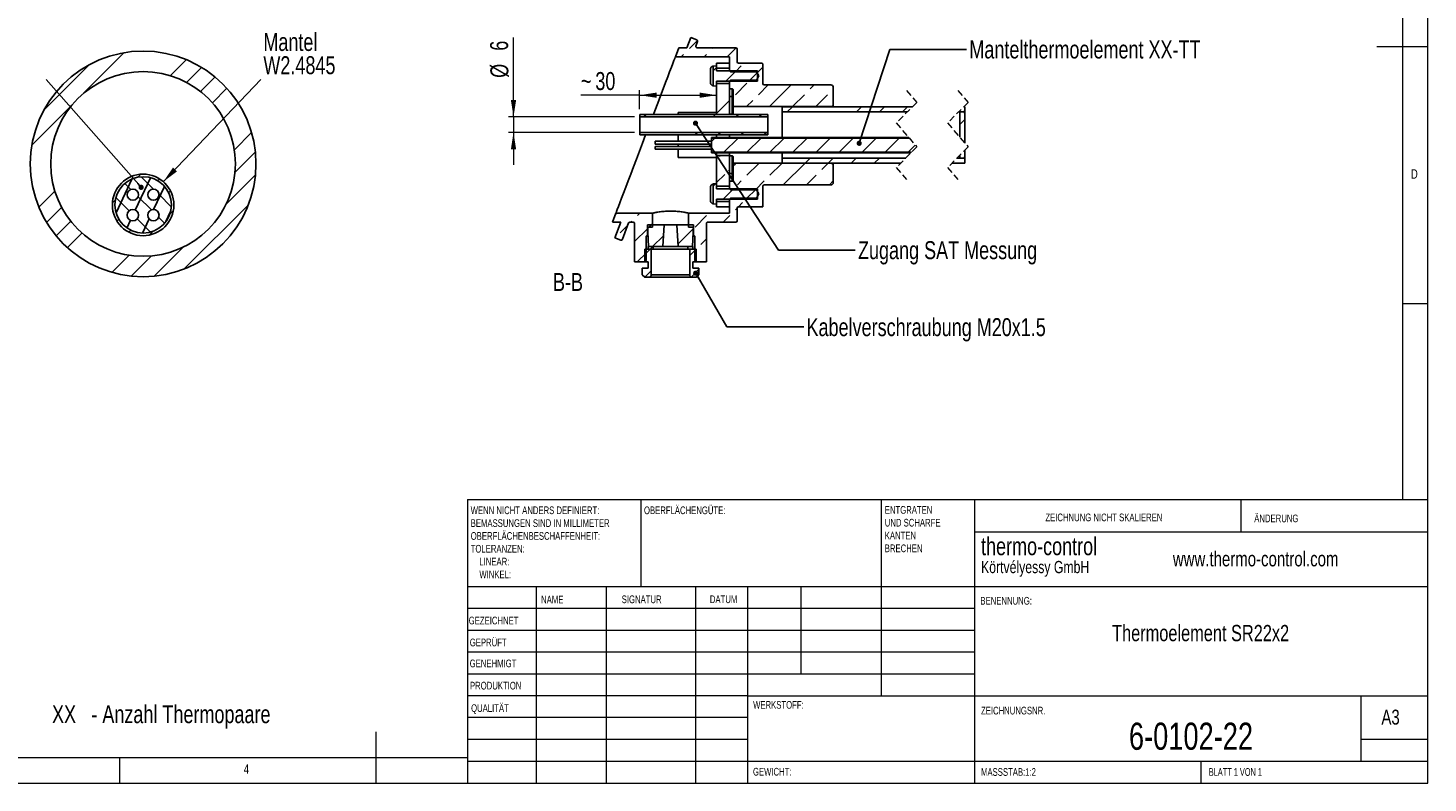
# Model space of a CAD drawing. Header units: millimetres. Extents: x 5 to 415, y 5 to 292.
# Tile 2 of 3: x 142 to 415, y 5 to 152. Entities that reach past the tile are written whole.
import ezdxf

# ---------------------------------------------------------------- set-up
doc = ezdxf.new("R2010")
doc.units = ezdxf.units.MM
doc.linetypes.add('HIDDEN', pattern=[1.905, 1.27, -0.635])
doc.styles.add('SLDTEXTSTYLE0', font='TXT', dxfattribs={"width": 0.75})
doc.styles.add('SLDTEXTSTYLE1', font='TXT', dxfattribs={"width": 0.692308})
doc.dimstyles.new('SLDDIMSTYLE0', dxfattribs={"dimtxt": 3.5, "dimasz": 3.302, "dimexe": 0, "dimexo": 0.0625, "dimgap": 0.875, "dimtad": 1, "dimdec": 3, "dimlfac": 2, "dimrnd": 1e-09, "dimzin": 12, "dimdsep": 46, "dimtxsty": 'SLDTEXTSTYLE0', "dimsah": 1, "dimcen": 0.09, "dimadec": 0, "dimazin": 3, "dimtfac": 1, "dimtdec": 3, "dimtofl": 0, "dimtmove": 0, "dimatfit": 3, "dimfxl": 1, "dimfrac": 2, "dimtolj": 1, "dimtzin": 12, "dimarcsym": 0})
doc.dimstyles.new('SLDDIMSTYLE1', dxfattribs={"dimtxt": 0.18, "dimasz": 1.016, "dimexe": 0, "dimexo": 0.0625, "dimgap": 0, "dimtad": 0, "dimtih": 1, "dimtoh": 1, "dimdec": 0, "dimrnd": 1e-09, "dimzin": 0, "dimdsep": 46, "dimtxsty": 'Standard', "dimblk1": 'DOT', "dimblk2": 'DOT', "dimsah": 1, "dimcen": 0.09, "dimadec": 0, "dimazin": 0, "dimtfac": 1.016, "dimtdec": 0, "dimtofl": 0, "dimtmove": 0, "dimatfit": 3, "dimldrblk": 'DOT', "dimfxl": 1, "dimfrac": 2, "dimtolj": 1, "dimtzin": 0, "dimarcsym": 0})
doc.dimstyles.new('SLDDIMSTYLE2', dxfattribs={"dimtxt": 0.18, "dimasz": 3.302, "dimexe": 0, "dimexo": 0.0625, "dimgap": 0, "dimtad": 0, "dimtih": 1, "dimtoh": 1, "dimdec": 0, "dimrnd": 1e-09, "dimzin": 0, "dimdsep": 46, "dimtxsty": 'Standard', "dimsah": 1, "dimcen": 0.09, "dimadec": 0, "dimazin": 0, "dimtfac": 3.302, "dimtdec": 0, "dimtofl": 0, "dimtmove": 0, "dimatfit": 3, "dimfxl": 1, "dimfrac": 2, "dimtolj": 1, "dimtzin": 0, "dimarcsym": 0})
doc.dimstyles.new('SLDDIMSTYLE3', dxfattribs={"dimtxt": 3.5, "dimasz": 3.302, "dimexe": 0, "dimexo": 0.0625, "dimgap": 0.875, "dimtad": 1, "dimdec": 3, "dimlfac": 2, "dimrnd": 1e-09, "dimzin": 12, "dimdsep": 46, "dimtxsty": 'SLDTEXTSTYLE0', "dimsah": 1, "dimcen": 0.09, "dimadec": 0, "dimazin": 3, "dimtfac": 1, "dimtdec": 3, "dimtmove": 0, "dimatfit": 0, "dimfxl": 1, "dimfrac": 2, "dimtolj": 1, "dimtzin": 12, "dimarcsym": 0})

# ---------------------------------------------------------------- blocks, each defined once
blk = doc.blocks.new('_Dot')
at = {"color": 0, "linetype": 'ByBlock', "lineweight": -2}
blk.add_line((-0.5, 0), (-1, 0), dxfattribs=at)
at = {"color": 0, "linetype": 'ByBlock', "const_width": 0.5}
blk.add_lwpolyline([(-0.25, 0, 1), (0.25, 0, 1)], format="xyb", close=True, dxfattribs=at)
blk = doc.blocks.new('_D_2')
at = {"color": 7, "linetype": 'Continuous', "lineweight": 0}
for p, q in [((236.74, 134.85), (236.74, 150.36)), ((260.33, 134.85), (235.74, 134.85)), ((236.74, 134.85), (236.74, 131.85)), ((260.33, 131.85), (235.74, 131.85)), ((236.74, 131.85), (236.74, 125.5))]:
    blk.add_line(p, q, dxfattribs=at)
at = {"color": 7, "linetype": 'Continuous', "lineweight": 18}
for points in [[(236.74, 134.85), (237.25, 138.15), (236.23, 138.15)], [(236.74, 131.85), (236.23, 128.55), (237.25, 128.55)]]:
    blk.add_solid(points, dxfattribs=at)
at = {"color": 7, "linetype": 'Continuous', "lineweight": 18, "char_height": 3.5, "attachment_point": 1, "rotation": 90, "style": 'SLDTEXTSTYLE0'}
for s, insert in [('6', (232.18, 147.77)), ('%%c', (232.23, 142.49))]:
    blk.add_mtext(s, dxfattribs=dict(at, insert=insert))
blk = doc.blocks.new('_D_3')
at = {"color": 7, "linetype": 'Continuous', "lineweight": 0}
for p, q in [((261.33, 136.35), (261.33, 140.1)), ((261.33, 139.1), (249.86, 139.1)), ((261.33, 139.1), (276.33, 139.1))]:
    blk.add_line(p, q, dxfattribs=at)
at = {"color": 7, "linetype": 'Continuous', "lineweight": 18}
for points in [[(261.33, 139.1), (264.63, 138.59), (264.63, 139.61)], [(276.33, 139.1), (273.03, 139.61), (273.03, 138.59)]]:
    blk.add_solid(points, dxfattribs=at)
at = {"color": 7, "linetype": 'Continuous', "lineweight": 18, "char_height": 3.5, "attachment_point": 1, "style": 'SLDTEXTSTYLE0'}
for s, insert in [('~', (249.86, 143.61)), ('30', (252.69, 143.61))]:
    blk.add_mtext(s, dxfattribs=dict(at, insert=insert))
blk = doc.blocks.new('SW_HATCH_0')
at = {"color": 0, "linetype": 'Continuous', "lineweight": 18}
for p, q in [((-53.72, 13.8), (-52.14, 15.38)), ((-49.23, 13.8), (-49.07, 13.96)), ((-44.59, 13.95), (-46.33, 12.21)), ((-55.31, 12.21), (-54.84, 12.67)), ((-50.82, 12.21), (-50.35, 12.67)), ((-48.41, 10.13), (-49.11, 9.43)), ((-44.59, 9.46), (-46.59, 7.46)), ((-44.76, 9.28), (-43.62, 10.43)), ((-40.41, 9.15), (-42.1, 7.46)), ((-40.51, 9.04), (-39.41, 10.15)), ((-44.74, 4.81), (-42.5, 7.06)), ((-40.25, 4.81), (-38.36, 6.71)), ((-33.86, 6.71), (-38.09, 2.48)), ((-30.15, 5.94), (-29.37, 6.71)), ((-45.91, 3.65), (-48.41, 1.15)), ((-42.58, 2.48), (-41.37, 3.69)), ((-33.52, 2.57), (-31.27, 4.81)), ((-29.03, 2.57), (-26.78, 4.81)), ((-62.07, 0.96), (-62.57, 0.46)), ((-48.6, 0.96), (-49.1, 0.46)), ((-44.11, 0.96), (-44.61, 0.46)), ((-39.62, 0.96), (-40.12, 0.46)), ((-33.63, 2.46), (-34.63, 1.46)), ((-20.16, 2.46), (-21.16, 1.46)), ((-15.67, 2.46), (-16.67, 1.46)), ((-11.18, 2.46), (-12.18, 1.46)), ((0, 0), (-1, -1)), ((-52.1, -2.54), (-52.6, -3.04)), ((-47.61, -2.54), (-48.11, -3.04)), ((-43.12, -2.54), (-43.62, -3.04)), ((-38.63, -2.54), (-39.13, -3.04)), ((-48.73, -3.67), (-49.41, -4.34)), ((-48.61, -3.54), (-48.73, -3.67)), ((-44.24, -3.67), (-46.99, -6.42)), ((-44.12, -3.54), (-44.24, -3.67)), ((-39.75, -3.67), (-42.5, -6.42)), ((-39.63, -3.54), (-39.75, -3.67)), ((-35.26, -3.67), (-38.01, -6.42)), ((-35.14, -3.54), (-35.26, -3.67)), ((-30.77, -3.67), (-33.52, -6.42)), ((-30.65, -3.54), (-30.77, -3.67)), ((-26.28, -3.67), (-29.03, -6.42)), ((-26.16, -3.54), (-26.28, -3.67)), ((-21.79, -3.67), (-24.54, -6.42)), ((-21.67, -3.54), (-21.79, -3.67)), ((-17.3, -3.67), (-20.05, -6.42)), ((-17.18, -3.54), (-17.3, -3.67)), ((-12.81, -3.67), (-15.56, -6.42)), ((-12.69, -3.54), (-12.81, -3.67)), ((-9.68, -5.03), (-11.07, -6.42)), ((0, -4.49), (-0.08, -4.57)), ((-47.62, -7.04), (-47.83, -7.26)), ((-46.99, -6.42), (-47.12, -6.54)), ((-42.5, -6.42), (-42.63, -6.54)), ((-38.01, -6.42), (-38.14, -6.54)), ((-33.52, -6.42), (-33.65, -6.54)), ((-30.16, -7.54), (-31.16, -8.54)), ((-29.03, -6.42), (-29.16, -6.54)), ((-25.67, -7.54), (-26.67, -8.54)), ((-24.54, -6.42), (-24.67, -6.54)), ((-21.18, -7.54), (-22.18, -8.54)), ((-20.05, -6.42), (-20.18, -6.54)), ((-16.69, -7.54), (-17.69, -8.54)), ((-15.56, -6.42), (-15.69, -6.54)), ((-11.07, -6.42), (-11.2, -6.54)), ((-46.82, -10.74), (-48.41, -12.32)), ((-45.91, -9.82), (-46.1, -10.01)), ((-45.16, -9.07), (-44.74, -8.66)), ((-42.5, -10.9), (-40.25, -8.66)), ((-38.01, -10.9), (-35.76, -8.66)), ((-31.18, -8.57), (-35.41, -12.79)), ((-30.92, -12.79), (-29.03, -10.9)), ((-27.9, -9.78), (-26.69, -8.57)), ((-48.65, -12.56), (-49.11, -13.02)), ((-45.14, -13.54), (-47.14, -15.54)), ((-45.31, -13.72), (-45.08, -13.49)), ((-44.36, -12.76), (-43.62, -12.02)), ((-40.65, -13.54), (-42.62, -15.52)), ((-40.82, -13.72), (-39.13, -12.02)), ((-26.43, -12.79), (-25.66, -12.02)), ((-44.15, -17.04), (-43.35, -16.24)), ((-42.62, -15.52), (-42.5, -15.39)), ((-68.18, -18.62), (-67.85, -18.29)), ((-63.82, -18.76), (-63.36, -18.29)), ((-52.6, -21), (-50.35, -18.76)), ((-47.15, -20.04), (-45.86, -18.76)), ((-44.74, -17.64), (-44.41, -17.3)), ((-39.41, -16.79), (-39.66, -17.04)), ((-67.19, -22.13), (-65.75, -20.69)), ((-65.11, -20.04), (-64.95, -19.88)), ((-61.91, -21.33), (-64.41, -23.83)), ((-61.12, -20.54), (-61.87, -21.29)), ((-60.91, -20.33), (-61.62, -21.04)), ((-52.95, -21.36), (-55.96, -24.36)), ((-58.77, -22.68), (-60.88, -24.79)), ((-51.48, -24.37), (-50.41, -23.3)), ((-63.82, -27.74), (-62.16, -26.07)), ((-61.38, -25.29), (-62.41, -26.32)), ((-60.88, -24.79), (-61.38, -25.29)), ((-52.41, -25.3), (-53.66, -26.55)), ((-52.66, -25.55), (-52.6, -25.49)), ((-61.16, -29.56), (-62.39, -30.79)), ((-51.91, -29.29), (-52.75, -30.14)), ((-52.9, -30.29), (-53.36, -30.75))]:
    blk.add_line(p, q, dxfattribs=at)

msp = doc.modelspace()

# ---------------------------------------------------------------- hatches: boundary and pattern name
at = {"linetype": 'Continuous', "lineweight": 18}
h = msp.add_hatch(dxfattribs=at)
h.set_pattern_fill('DIN 201 Stahl und Stahlguss', style=0, pattern_type=2)
h.set_pattern_definition([(45, (0, 0), (-13.4704, 13.4704), []), (45, (4.49, 0), (-13.4704, 13.4704), []), (45, (8.98, 0), (-13.4704, 13.4704), []), (45, (13.47, 0), (-13.4704, 13.4704), [])])
edge = h.paths.add_edge_path(flags=0)
edge.add_arc((164.5412, 125.70677), 22, 0, 360)
edge = h.paths.add_edge_path(flags=0)
edge.add_arc((164.5412, 125.70677), 18, 0, 360)
h = msp.add_hatch(dxfattribs=at)
h.set_pattern_fill('ANSI31', style=0)
edge = h.paths.add_edge_path(flags=0)
edge.add_arc((164.5412, 117.70677), 6, 0, 360)
edge = h.paths.add_edge_path(flags=0)
edge.add_arc((164.5412, 117.70677), 5.5, 0, 360)
h = msp.add_hatch(dxfattribs=at)
h.set_pattern_fill('ANSI31', angle=90, style=0)
edge = h.paths.add_edge_path(flags=0)
edge.add_arc((164.5412, 117.70677), 5.5, 0, 360)
edge = h.paths.add_edge_path(flags=0)
edge.add_arc((166.5412, 115.70677), 1.1, 0, 360)
edge = h.paths.add_edge_path(flags=0)
edge.add_arc((162.5412, 115.70677), 1.1, 0, 360)
edge = h.paths.add_edge_path(flags=0)
edge.add_arc((162.5412, 119.70677), 1.1, 0, 360)
edge = h.paths.add_edge_path(flags=0)
edge.add_arc((166.5412, 119.70677), 1.1, 0, 360)
at = {"linetype": 'Continuous'}
h = msp.add_hatch(dxfattribs=at)
h.set_pattern_fill('ANSI31', angle=20, style=0)
edge = h.paths.add_edge_path(flags=0)
edge.add_arc((164.5412, 117.70677), 5.5, 0, 360)
edge = h.paths.add_edge_path(flags=0)
edge.add_arc((162.5412, 119.70677), 1.1, 0, 360)
edge = h.paths.add_edge_path(flags=0)
edge.add_arc((166.5412, 115.70677), 1.1, 0, 360)
edge = h.paths.add_edge_path(flags=0)
edge.add_arc((162.5412, 115.70677), 1.1, 0, 360)
edge = h.paths.add_edge_path(flags=0)
edge.add_arc((166.5412, 119.70677), 1.1, 0, 360)
at = {"linetype": 'Continuous', "lineweight": 18}
h = msp.add_hatch(dxfattribs=at)
h.set_pattern_fill('ANSI31', style=0)
edge = h.paths.add_edge_path(flags=0)
edge.add_arc((162.5412, 119.70677), 1.1, 0, 360)
h = msp.add_hatch(dxfattribs=at)
h.set_pattern_fill('ANSI31', style=0)
edge = h.paths.add_edge_path(flags=0)
edge.add_arc((166.5412, 119.70677), 1.1, 0, 360)
h = msp.add_hatch(dxfattribs=at)
h.set_pattern_fill('ANSI31', style=0)
edge = h.paths.add_edge_path(flags=0)
edge.add_arc((162.5412, 115.70677), 1.1, 0, 360)
h = msp.add_hatch(dxfattribs=at)
h.set_pattern_fill('ANSI31', style=0)
edge = h.paths.add_edge_path(flags=0)
edge.add_arc((166.5412, 115.70677), 1.1, 0, 360)

# ---------------------------------------------------------------- linework, layer by layer
at = {"color": 7, "linetype": 'Continuous', "lineweight": 18}
for p, q in [((415, 5), (415, 292)), ((410, 287), (410, 60.25)), ((415, 148.5), (405, 148.5)), ((410, 98.5), (415, 98.5)), ((227.8, 60.25), (415, 60.25)), ((227.8, 60.25), (227.8, 5)), ((261.6, 43.25), (261.6, 60.25)), ((308.4, 60.25), (308.4, 22)), ((326.6, 60.25), (326.6, 5)), ((378.6, 53.875), (378.6, 60.25)), ((415, 53.875), (326.6, 53.875)), ((415, 43.25), (227.8, 43.25)), ((241.1444, 43.25), (241.1444, 5)), ((254.79095, 43.25), (254.79095, 5)), ((272.19893, 43.25), (272.19893, 5)), ((282.4, 5), (282.4, 43.25)), ((292.8, 26.25), (292.8, 43.25)), ((326.6, 39), (227.8, 39)), ((326.6, 34.75), (227.8, 34.75)), ((326.6, 30.5), (227.8, 30.5)), ((326.6, 26.25), (227.8, 26.25)), ((282.4, 22), (227.8, 22)), ((282.4, 22), (415, 22)), ((402, 9.25), (402, 22)), ((282.4, 17.74993), (227.8, 17.74993)), ((210, 5), (210, 15)), ((282.4, 13.5), (227.8, 13.5)), ((415, 13.5), (402, 13.5)), ((10, 10), (227.8, 10)), ((160, 5), (160, 10)), ((227.8, 9.25), (415, 9.25)), ((370.8, 5), (370.8, 9.25)), ((5, 5), (415, 5))]:
    msp.add_line(p, q, dxfattribs=at)
at = {"color": 7, "linetype": 'Continuous', "lineweight": 25}
for p, q in [((270.55419, 148.3493), (271.30674, 150.32885)), ((271.30674, 150.32885), (272.47515, 149.88467)), ((268.94947, 148.3493), (268.28417, 146.5993)), ((270.55419, 148.3493), (268.94947, 148.3493)), ((272.28774, 148.68814), (272.62001, 149.56215)), ((280.08259, 148.3493), (272.52142, 148.3493)), ((280.33259, 145.5993), (280.33259, 148.0993)), ((268.28417, 146.5993), (278.83259, 146.5993)), ((275.63259, 140.91248), (275.63259, 144.78613)), ((275.6803, 144.79223), (276.33259, 144.8493)), ((276.33259, 144.3493), (276.33259, 145.3493)), ((278.83259, 145.3493), (276.33259, 145.3493)), ((276.33259, 143.8493), (276.33259, 144.8493)), ((278.83259, 143.8618), (278.83259, 146.5993)), ((278.83259, 144.3493), (278.83259, 145.3493)), ((285.08259, 145.3493), (280.58259, 145.3493)), ((285.33259, 145.0993), (285.33259, 141.3493)), ((275.13259, 144.16545), (275.13259, 141.54314)), ((276.33259, 144.3493), (278.83259, 144.3493)), ((276.33259, 143.8493), (284.33259, 143.8493)), ((278.83259, 143.8618), (279.02009, 143.6743)), ((278.83259, 143.8618), (278.83259, 143.8493)), ((279.02009, 142.0243), (278.83259, 141.8368)), ((279.02009, 143.6743), (284.08259, 143.6743)), ((284.08259, 142.0243), (279.02009, 142.0243)), ((284.08259, 143.6743), (284.5783, 142.8493)), ((284.5783, 142.8493), (284.08259, 142.0243)), ((284.33259, 143.8493), (284.33259, 141.8493)), ((276.33259, 140.8493), (275.6803, 140.90637)), ((284.33259, 141.8493), (276.33259, 141.8493)), ((276.33259, 140.8493), (276.33259, 141.8493)), ((276.33259, 135.3493), (276.33259, 141.3493)), ((278.83259, 141.3493), (276.33259, 141.3493)), ((278.83259, 141.8493), (278.83259, 141.8368)), ((278.83259, 140.3493), (278.83259, 141.8368)), ((278.83259, 135.3493), (278.83259, 141.3493)), ((278.83259, 140.3493), (279.33259, 140.3493)), ((279.33259, 138.8493), (279.33259, 140.3493)), ((279.58259, 136.8743), (279.58259, 140.0993)), ((289.08259, 141.0993), (285.58259, 141.0993)), ((289.08259, 141.0993), (289.08259, 141.10497)), ((298.58259, 141.10497), (289.08259, 141.10497)), ((299.08259, 137.3743), (299.08259, 140.60497)), ((279.33259, 138.8493), (278.83259, 138.8493)), ((279.58259, 138.8493), (279.33259, 138.8493)), ((279.33259, 135.40678), (279.33259, 138.8493)), ((279.58259, 136.8743), (298.58259, 136.8743)), ((279.58259, 135.6243), (279.58259, 136.8743)), ((314.52054, 136.8493), (289.08259, 136.8493)), ((289.08259, 135.8493), (289.08259, 136.8493)), ((298.58259, 136.8493), (298.58259, 136.8743)), ((299.08259, 137.3743), (299.08259, 136.8493)), ((324.74016, 136.8493), (324.52053, 136.8493)), ((324.74016, 136.0993), (324.74016, 136.8493)), ((286.33259, 135.3493), (261.33259, 135.3493)), ((261.33259, 134.8493), (261.33259, 135.3493)), ((286.33259, 134.8493), (261.33259, 134.8493)), ((261.33259, 134.8493), (261.33259, 131.8493)), ((276.33259, 135.7243), (268.8326, 135.7243)), ((268.8326, 135.3493), (268.8326, 135.7243)), ((278.83259, 135.3493), (276.33259, 135.3493)), ((279.33259, 135.40678), (278.83259, 135.40678)), ((286.33259, 134.8493), (286.33259, 135.3493)), ((286.33259, 134.8493), (286.33259, 131.8493)), ((313.52054, 135.8493), (289.08259, 135.8493)), ((289.08259, 135.8493), (289.08259, 130.8493)), ((324.49015, 135.8493), (323.52055, 135.8493)), ((323.74016, 135.8493), (323.74016, 130.9027)), ((324.49015, 135.8493), (323.74016, 135.8493)), ((324.74016, 136.0993), (324.49015, 135.8493)), ((324.49015, 135.8493), (324.74016, 135.5993)), ((324.74016, 136.0993), (324.74016, 135.5993)), ((324.74016, 135.5993), (324.74016, 129.73395)), ((261.33259, 131.8493), (286.33259, 131.8493)), ((261.33259, 131.3493), (261.33259, 131.8493)), ((261.33259, 131.3493), (286.33259, 131.3493)), ((268.8326, 130.1243), (268.8326, 131.3493)), ((276.33259, 131.3493), (276.33259, 130.8493)), ((278.83259, 131.3493), (278.83259, 130.8493)), ((286.33259, 131.3493), (286.33259, 131.8493)), ((275.33259, 130.1243), (264.33259, 130.1243)), ((264.33259, 129.5743), (264.33259, 130.1243)), ((264.33259, 129.5743), (275.33259, 129.5743)), ((275.33259, 129.1243), (264.33259, 129.1243)), ((264.33259, 128.5743), (264.33259, 129.1243)), ((264.33259, 128.5743), (275.33259, 128.5743)), ((268.8326, 129.1243), (268.8326, 129.5743)), ((268.8326, 126.9743), (268.8326, 128.5743)), ((313.78585, 130.8493), (275.33259, 130.8493)), ((275.33259, 130.7243), (275.33259, 130.8493)), ((313.8928, 130.7243), (275.33259, 130.7243)), ((275.33259, 127.9743), (275.33259, 130.7243)), ((324.74016, 128.39392), (324.74016, 127.0993)), ((276.33259, 126.9743), (268.8326, 126.9743)), ((275.33259, 127.9743), (314.32054, 127.9743)), ((275.33259, 127.8493), (275.33259, 127.9743)), ((275.33259, 127.8493), (314.19554, 127.8493)), ((276.33259, 127.8493), (276.33259, 127.3493)), ((276.33259, 121.3493), (276.33259, 127.3493)), ((276.33259, 127.3493), (278.83259, 127.3493)), ((278.83259, 127.8493), (278.83259, 127.3493)), ((278.83259, 121.3493), (278.83259, 127.3493)), ((278.83259, 127.29182), (279.33259, 127.29182)), ((279.33259, 123.8493), (279.33259, 127.29182)), ((279.58259, 125.8243), (279.58259, 127.0743)), ((279.58259, 122.5993), (279.58259, 125.8243)), ((298.58259, 125.8243), (279.58259, 125.8243)), ((289.08259, 127.8493), (289.08259, 126.8493)), ((289.08259, 126.8493), (313.19554, 126.8493)), ((289.08259, 125.8493), (289.08259, 126.8493)), ((289.08259, 125.8493), (312.19554, 125.8493)), ((298.58259, 125.8243), (298.58259, 125.8493)), ((299.08259, 125.8493), (299.08259, 125.3243)), ((322.19554, 125.8493), (324.74016, 125.8493)), ((323.19554, 126.8493), (324.49015, 126.8493)), ((323.74016, 127.39392), (323.74016, 126.8493)), ((323.74016, 126.8493), (324.49015, 126.8493)), ((324.74016, 127.0993), (324.49015, 126.8493)), ((324.49015, 126.8493), (324.74016, 126.5993)), ((324.74016, 127.0993), (324.74016, 126.5993)), ((324.74016, 125.8493), (324.74016, 126.5993)), ((279.33259, 123.8493), (278.83259, 123.8493)), ((279.33259, 122.3493), (279.33259, 123.8493)), ((279.33259, 123.8493), (279.58259, 123.8493)), ((299.08259, 122.10121), (299.08259, 125.3243)), ((275.13259, 121.16064), (275.13259, 118.53797)), ((275.63259, 117.91248), (275.63259, 121.78613)), ((275.6803, 121.79223), (276.33259, 121.8493)), ((276.33259, 120.8493), (276.33259, 121.8493)), ((276.33259, 121.3493), (278.83259, 121.3493)), ((276.33259, 120.8493), (284.33259, 120.8493)), ((278.83259, 120.8618), (278.83259, 122.3493)), ((279.33259, 122.3493), (278.83259, 122.3493)), ((278.83259, 120.8618), (279.02009, 120.6743)), ((278.83259, 120.8618), (278.83259, 120.8493)), ((279.02009, 120.6743), (284.08259, 120.6743)), ((284.08259, 120.6743), (284.5783, 119.8493)), ((284.33259, 120.8493), (284.33259, 118.8493)), ((285.33259, 117.3493), (285.33259, 121.3493)), ((285.58259, 121.5993), (289.08259, 121.5993)), ((298.58259, 121.60121), (289.08259, 121.60121)), ((289.08259, 121.5993), (289.08259, 121.60121)), ((276.33259, 117.8493), (275.6803, 117.90637)), ((284.33259, 118.8493), (276.33259, 118.8493)), ((276.33259, 117.8493), (276.33259, 118.8493)), ((278.83259, 118.3493), (276.33259, 118.3493)), ((276.33259, 117.3493), (276.33259, 118.3493)), ((276.33259, 117.3493), (278.83259, 117.3493)), ((279.02009, 119.0243), (278.83259, 118.8368)), ((278.83259, 118.8493), (278.83259, 118.8368)), ((278.83259, 116.0993), (278.83259, 118.8368)), ((278.83259, 117.3493), (278.83259, 118.3493)), ((284.08259, 119.0243), (279.02009, 119.0243)), ((280.58259, 117.3493), (285.33259, 117.3493)), ((284.5783, 119.8493), (284.08259, 119.0243)), ((256.68931, 116.0993), (256.02403, 114.3493)), ((263.83259, 116.0993), (256.68931, 116.0993)), ((263.83259, 113.3493), (263.83259, 116.0993)), ((278.83259, 116.0993), (270.83258, 116.0993)), ((270.83258, 116.0993), (270.83258, 113.3493)), ((280.33259, 114.5993), (280.33259, 117.0993)), ((256.02403, 114.3493), (257.62875, 114.3493)), ((256.47095, 111.30371), (257.62875, 114.3493)), ((257.96189, 111.00437), (259.17223, 114.18814)), ((259.40591, 114.3493), (260.08259, 114.3493)), ((260.33259, 114.0993), (260.33259, 106.5993)), ((263.05533, 109.5993), (262.83258, 113.8493)), ((262.83258, 113.8493), (266.08259, 113.8493)), ((262.83258, 111.74952), (262.83258, 113.3493)), ((263.83259, 113.3493), (262.83258, 113.3493)), ((266.08259, 113.8493), (265.85986, 109.5993)), ((266.08259, 113.8493), (268.58258, 113.8493)), ((268.80533, 109.5993), (268.58258, 113.8493)), ((268.58258, 113.8493), (271.83259, 113.8493)), ((271.83259, 113.3493), (270.83258, 113.3493)), ((271.83259, 113.8493), (271.60986, 109.5993)), ((271.83259, 113.3493), (271.83259, 111.74952)), ((274.33259, 106.5993), (274.33259, 114.0993)), ((274.58259, 114.3493), (280.08259, 114.3493)), ((257.63936, 110.85952), (256.47095, 111.30371)), ((262.58259, 111.5993), (262.83258, 111.74952)), ((262.58259, 106.8618), (262.58259, 111.5993)), ((262.58259, 111.5993), (262.95051, 111.5993)), ((262.94263, 111.74952), (262.83258, 111.74952)), ((262.95759, 109.5993), (262.95759, 109.0993)), ((262.95759, 109.5993), (263.95759, 109.5993)), ((265.85986, 109.5993), (263.05533, 109.5993)), ((263.95759, 109.5993), (263.95759, 109.0993)), ((265.85986, 109.5993), (268.80533, 109.5993)), ((271.60986, 109.5993), (268.80533, 109.5993)), ((270.70759, 109.0993), (270.70759, 109.5993)), ((270.70759, 109.5993), (271.7076, 109.5993)), ((271.7076, 109.0993), (271.7076, 109.5993)), ((271.71467, 111.5993), (272.08258, 111.5993)), ((271.83259, 111.74952), (271.72254, 111.74952)), ((271.83259, 111.74952), (272.08258, 111.5993)), ((272.08258, 111.5993), (272.08258, 106.8618)), ((262.32009, 106.5993), (260.33259, 106.5993)), ((262.32009, 106.5993), (262.58259, 106.8618)), ((262.32009, 106.5993), (262.33259, 106.5993)), ((262.33259, 109.0993), (262.33259, 106.5993)), ((262.33259, 109.0993), (263.58259, 109.0993)), ((262.33259, 106.5993), (262.95759, 106.5993)), ((262.95759, 109.0993), (263.95759, 109.0993)), ((262.95759, 106.5993), (262.95759, 105.3493)), ((263.58259, 104.0993), (263.58259, 109.0993)), ((270.70759, 109.0993), (263.95759, 109.0993)), ((270.70759, 109.0993), (271.7076, 109.0993)), ((271.0826, 109.0993), (271.0826, 104.0993)), ((271.0826, 109.0993), (272.33259, 109.0993)), ((271.7076, 105.3493), (271.7076, 106.5993)), ((271.7076, 106.5993), (272.33259, 106.5993)), ((272.08258, 106.8618), (272.34508, 106.5993)), ((272.33259, 106.5993), (272.33259, 109.0993)), ((272.33259, 106.5993), (272.34508, 106.5993)), ((274.33259, 106.5993), (272.34508, 106.5993)), ((261.8326, 105.3493), (261.8326, 104.0993)), ((261.8326, 105.3493), (262.95759, 105.3493)), ((262.33259, 103.5993), (261.8326, 104.0993)), ((263.58259, 104.0993), (271.0826, 104.0993)), ((271.7076, 105.3493), (272.83259, 105.3493)), ((272.83259, 104.0993), (272.33259, 103.5993)), ((272.83259, 104.0993), (272.83259, 105.3493)), ((262.33259, 103.5993), (263.08259, 103.5993)), ((271.58259, 103.5993), (263.08259, 103.5993)), ((271.58259, 103.5993), (272.33259, 103.5993))]:
    msp.add_line(p, q, dxfattribs=at)
at = {"color": 7, "linetype": 'HIDDEN', "lineweight": 18}
for p, q in [((313.35804, 140.0243), (315.35804, 137.6868)), ((323.35804, 140.0243), (325.35804, 137.6868)), ((315.35804, 137.6868), (311.35804, 133.6868)), ((325.35804, 137.6868), (321.35804, 133.6868)), ((311.35804, 133.6868), (315.35804, 129.0118)), ((321.35804, 133.6868), (325.35804, 129.0118)), ((315.35804, 129.0118), (311.35804, 125.0118)), ((325.35804, 129.0118), (321.35804, 125.0118)), ((311.35804, 125.0118), (313.35804, 122.6743)), ((321.35804, 125.0118), (323.35804, 122.6743))]:
    msp.add_line(p, q, dxfattribs=at)
at = {"color": 7, "linetype": 'Continuous', "lineweight": 25, "flags": 128}
for points in [[(268.28417, 146.5993), (268.25242, 146.51576), (268.15748, 146.26605), (268.00042, 145.85291), (267.78296, 145.28087), (267.50746, 144.55619), (267.17697, 143.68681), (266.79507, 142.68226), (266.36599, 141.55354), (265.89438, 140.31303), (265.38546, 138.9743), (264.84478, 137.55204), (264.27825, 136.06181), (264.00738, 135.3493)], [(262.48674, 131.3493), (261.88074, 129.75524), (261.28139, 128.17865), (260.69524, 126.63679), (260.12871, 125.14657), (259.58802, 123.7243), (259.0791, 122.38558), (258.60749, 121.14506), (258.17841, 120.01634), (257.79651, 119.01179), (257.46602, 118.14241), (257.19053, 117.41773), (256.97306, 116.84569), (256.816, 116.43255), (256.72107, 116.18284), (256.68931, 116.0993)]]:
    msp.add_lwpolyline(points, dxfattribs=at)
at = {"color": 7, "linetype": 'Continuous', "lineweight": 25}
for centre, radius in [((164.5412, 125.70677), 22), ((164.5412, 125.70677), 18), ((164.5412, 117.70677), 6), ((164.5412, 117.70677), 5.5), ((162.5412, 119.70677), 1.1), ((166.5412, 119.70677), 1.1), ((162.5412, 115.70677), 1.1), ((166.5412, 115.70677), 1.1)]:
    msp.add_circle(centre, radius, dxfattribs=at)
for centre, radius, start, end in [((272.52142, 148.5993), 0.25, 159.1846655, 269.9996764), ((272.38632, 149.65098), 0.25001, 339.1875001, 69.1854381), ((280.08259, 148.0993), 0.25, 359.9999387, 89.9992075), ((275.73254, 144.19488), 0.59963, 94.9983305, 99.5951861), ((280.58259, 145.5993), 0.25, 180.0006675, 269.9984787), ((285.08259, 145.0993), 0.25, 0.0003656, 90.000915), ((275.73254, 141.50372), 0.59963, 260.4048139, 265.0016695), ((279.33259, 140.0993), 0.25, 0.0005165, 90.0005507), ((285.58259, 141.3493), 0.25, 180.0005165, 269.9988431), ((298.58259, 140.60497), 0.49999, 359.9989523, 90.0003006), ((298.58259, 137.37429), 0.49999, 269.9996994, 0.0009943), ((298.58259, 125.32431), 0.49999, 359.9989523, 90.0003006), ((275.73254, 121.19488), 0.59963, 94.9983305, 99.5951861), ((279.33259, 122.5993), 0.25, 269.9994493, 359.9995902), ((285.58259, 121.3493), 0.25, 90.0011569, 179.9994835), ((298.58259, 122.1012), 0.49999, 269.9996994, 0.0010477), ((275.73254, 118.50372), 0.59963, 260.4048139, 265.0016695), ((280.58259, 117.0993), 0.25, 90.0007925, 179.9998478), ((259.40591, 114.09931), 0.24999, 89.9998226, 159.1860674), ((260.08258, 114.0993), 0.25, 0.0005165, 89.9988431), ((274.58258, 114.09931), 0.24999, 89.9982419, 180.0023985), ((280.08259, 114.5993), 0.25, 270.0011569, 359.9994835), ((257.7282, 111.09321), 0.25, 249.1858131, 339.1846749), ((263.08258, 104.09931), 0.5, 270.0011569, 359.9994835), ((271.58257, 104.09928), 0.49998, 179.9976015, 270.0017581)]:
    msp.add_arc(centre, radius, start, end, dxfattribs=at)
for points, knots in [([(275.63259, 144.76748), (275.59316, 144.7583), (275.51511, 144.74012), (275.38322, 144.67101), (275.25272, 144.55115), (275.15171, 144.36894), (275.13896, 144.23328), (275.13259, 144.16545)], [0, 0, 0, 0, 0.142805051, 0.282716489, 0.52188441, 0.760937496, 1, 1, 1, 1]), ([(275.13259, 141.54314), (275.1332, 141.52283), (275.13594, 141.43147), (275.18074, 141.27267), (275.30282, 141.09999), (275.46181, 140.98461), (275.58032, 140.95443), (275.63259, 140.94111)], [0, 0, 0, 0, 0.071949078, 0.323649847, 0.569367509, 0.810077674, 1, 1, 1, 1]), ([(279.58259, 135.6243), (279.57851, 135.59667), (279.57012, 135.53988), (279.51644, 135.47412), (279.45293, 135.43174), (279.39062, 135.41017), (279.35053, 135.40783), (279.33259, 135.40678)], [0, 0, 0, 0, 0.2265782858, 0.465541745, 0.6701208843, 0.8523645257, 1, 1, 1, 1]), ([(279.33259, 127.29182), (279.35524, 127.29018), (279.39906, 127.28699), (279.46492, 127.26061), (279.52714, 127.21455), (279.57384, 127.14809), (279.57998, 127.09634), (279.58259, 127.0743)], [0, 0, 0, 0, 0.186088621, 0.359951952, 0.575351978, 0.81911986, 1, 1, 1, 1]), ([(275.63259, 121.76275), (275.59316, 121.75357), (275.51511, 121.73539), (275.38322, 121.66627), (275.25272, 121.54639), (275.15171, 121.36415), (275.13896, 121.22848), (275.13259, 121.16064)], [0, 0, 0, 0, 0.142795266, 0.282700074, 0.521864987, 0.760924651, 1, 1, 1, 1]), ([(275.13259, 118.53797), (275.1332, 118.51765), (275.13594, 118.42628), (275.18074, 118.26746), (275.30282, 118.09476), (275.4618, 117.97936), (275.58032, 117.94917), (275.63259, 117.93585)], [0, 0, 0, 0, 0.0719533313, 0.3236672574, 0.5693881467, 0.8100902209, 1, 1, 1, 1]), ([(270.83258, 116.0993), (270.82635, 116.10073), (270.71926, 116.12527), (270.39751, 116.19568), (269.76805, 116.31477), (268.86104, 116.43983), (267.78045, 116.51441), (266.65812, 116.505), (265.61849, 116.41826), (264.76544, 116.29206), (264.19113, 116.1795), (263.91147, 116.11743), (263.83312, 116.09942), (263.83259, 116.0993)], [0, 0, 0, 0, 0.002719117, 0.046676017, 0.1399264, 0.274824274, 0.435433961, 0.599673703, 0.751178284, 0.878295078, 0.965846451, 0.99976615, 1, 1, 1, 1])]:
    msp.add_open_spline(points, degree=3, knots=knots, dxfattribs=at)

# ---------------------------------------------------------------- block references
at = {"color": 7, "linetype": 'Continuous', "lineweight": 18}
msp.add_blockref('SW_HATCH_0', (324.74016, 134.39226), dxfattribs=at)

# ---------------------------------------------------------------- texts
at = {"color": 7, "linetype": 'Continuous', "lineweight": 0}
for s, insert, char_height, attachment_point, style in [('Isoliermaterial', (114.31683, 151.22524), 3.5, 1, 'SLDTEXTSTYLE0'), ('Mantel', (187.97953, 151.22524), 3.5, 1, 'SLDTEXTSTYLE0'), ('Mantelthermoelement XX-TT', (325.5971, 149.76437), 3.5, 1, 'SLDTEXTSTYLE0'), ('W2.4845', (187.97953, 146.69954), 3.5, 1, 'SLDTEXTSTYLE0'), ('D', (411.66667, 124.66802), 1.85208, 1, 'SLDTEXTSTYLE0'), ('Zugang SAT Messung', (303.8926, 110.63459), 3.5, 1, 'SLDTEXTSTYLE0'), ('B-B', (247.36152, 104.4338), 3.5, 2, 'SLDTEXTSTYLE0'), ('Kabelverschraubung M20x1.5', (293.86024, 95.6255), 3.5, 1, 'SLDTEXTSTYLE0'), ('WENN NICHT ANDERS DEFINIERT:', (228.39367, 58.92097), 1.5, 1, 'SLDTEXTSTYLE0'), ('OBERFLÄCHENGÜTE:', (262.17129, 58.91927), 1.5, 1, 'SLDTEXTSTYLE0'), ('ENTGRATEN', (309.10922, 59.00309), 1.5, 1, 'SLDTEXTSTYLE0'), ('ZEICHNUNG NICHT SKALIEREN', (340.41464, 57.53299), 1.5, 1, 'SLDTEXTSTYLE0'), ('ÄNDERUNG', (381.12758, 57.33491), 1.5, 1, 'SLDTEXTSTYLE0'), ('BEMASSUNGEN SIND IN MILLIMETER', (228.39367, 56.42097), 1.5, 1, 'SLDTEXTSTYLE0'), ('UND SCHARFE', (309.10922, 56.50309), 1.5, 1, 'SLDTEXTSTYLE0'), ('OBERFLÄCHENBESCHAFFENHEIT:', (228.39367, 53.92097), 1.5, 1, 'SLDTEXTSTYLE0'), ('KANTEN', (309.10922, 54.00309), 1.5, 1, 'SLDTEXTSTYLE0'), ('thermo-control', (327.87397, 52.91577), 3.5, 1, 'SLDTEXTSTYLE0'), ('TOLERANZEN:', (228.39367, 51.42097), 1.5, 1, 'SLDTEXTSTYLE0'), ('BRECHEN', (309.10922, 51.50309), 1.5, 1, 'SLDTEXTSTYLE0'), ('www.thermo-control.com', (365.26697, 50.15239), 2.9104167, 1, 'SLDTEXTSTYLE0'), ('WINKEL:', (230.08117, 46.42097), 1.5, 1, 'SLDTEXTSTYLE0'), ('LINEAR:', (230.08117, 48.92097), 1.5, 1, 'SLDTEXTSTYLE0'), ('Körtvélyessy GmbH', (327.87397, 48.29863), 2.38125, 1, 'SLDTEXTSTYLE0'), ('NAME', (242.12224, 41.50148), 1.5, 1, 'SLDTEXTSTYLE0'), ('SIGNATUR', (257.83359, 41.56176), 1.5, 1, 'SLDTEXTSTYLE0'), ('DATUM', (275.0147, 41.57618), 1.5, 1, 'SLDTEXTSTYLE0'), ('BENENNUNG:', (327.75619, 41.27833), 1.5, 1, 'SLDTEXTSTYLE0'), ('GEZEICHNET', (228.01215, 37.42971), 1.5, 1, 'SLDTEXTSTYLE0'), ('Thermoelement SR22x2', (370.67732, 35.82267), 3.175, 2, 'SLDTEXTSTYLE0'), ('GEPRÜFT', (228.21047, 33.15441), 1.5, 1, 'SLDTEXTSTYLE0'), ('GENEHMIGT', (228.20172, 29.0643), 1.5, 1, 'SLDTEXTSTYLE0'), ('PRODUKTION', (228.25519, 24.7337), 1.5, 1, 'SLDTEXTSTYLE0'), ('XX', (146.78699, 20.17173), 3.5, 1, 'SLDTEXTSTYLE0'), ('- Anzahl Thermopaare', (154.4481, 20.17173), 3.5, 1, 'SLDTEXTSTYLE0'), ('QUALITÄT', (228.46904, 20.34965), 1.5, 1, 'SLDTEXTSTYLE0'), ('WERKSTOFF:', (283.44586, 20.98606), 1.5, 1, 'SLDTEXTSTYLE0'), ('ZEICHNUNGSNR.', (327.87397, 19.86864), 1.5, 1, 'SLDTEXTSTYLE0'), ('A3', (405.92098, 19.30044), 2.910417, 1, 'SLDTEXTSTYLE0'), ('6-0102-22', (368.80093, 16.76708), 5.291667, 2, 'SLDTEXTSTYLE0'), ('4', (184.16667, 8.66802), 1.85208, 1, 'SLDTEXTSTYLE0'), ('GEWICHT:', (283.41781, 7.94931), 1.4986, 1, 'SLDTEXTSTYLE0'), ('MASSSTAB:1:2', (327.87397, 7.90009), 1.5, 1, 'SLDTEXTSTYLE0'), ('BLATT 1 VON 1', (372.27829, 7.90009), 1.5, 1, 'SLDTEXTSTYLE1')]:
    msp.add_mtext(s, dxfattribs=dict(at, insert=insert, char_height=char_height, attachment_point=attachment_point, style=style))

# ---------------------------------------------------------------- dimensions: what is measured, and where the dimension line sits
at = {"color": 7, "linetype": 'Continuous', "lineweight": 18}
dim = msp.add_linear_dim(base=(236.74117, 131.8493), p1=(261.33259, 134.8493), p2=(261.33259, 131.8493), angle=90, text='%%c<>', dimstyle='SLDDIMSTYLE3', dxfattribs=at)
dim.commit()
dim.dimension.update_dxf_attribs({"geometry": '_D_2', "text_midpoint": (236.74117, 146.42675), "dimtype": 160})
dim = msp.add_linear_dim(base=(276.33259, 139.09966), p1=(261.33259, 135.3493), p2=(276.33259, 141.3493), text='~<>', dimstyle='SLDDIMSTYLE0', dxfattribs=at)
dim.commit()
dim.dimension.update_dxf_attribs({"geometry": '_D_3', "text_midpoint": (253.86548, 139.09966), "dimtype": 160})

# ---------------------------------------------------------------- leaders
at = {"color": 7, "linetype": 'Continuous', "lineweight": 0}
for points, dimstyle in [([(304.124, 129.72894), (310.08442, 148.02728), (325.05679, 148.02728)], 'SLDDIMSTYLE1'), ([(164.14975, 121.13796), (145.6559, 142.14922)], 'SLDDIMSTYLE1'), ([(168.47997, 122.23293), (187.47327, 142.14922)], 'SLDDIMSTYLE2'), ([(272.21319, 133.63739), (288.3695, 108.88474), (303.34187, 108.88474)], 'SLDDIMSTYLE1'), ([(272.25398, 104.39466), (278.34723, 93.90702), (293.3196, 93.90702)], 'SLDDIMSTYLE1')]:
    msp.add_leader(points, dimstyle=dimstyle, dxfattribs=at)

doc.saveas('drawing.dxf')
